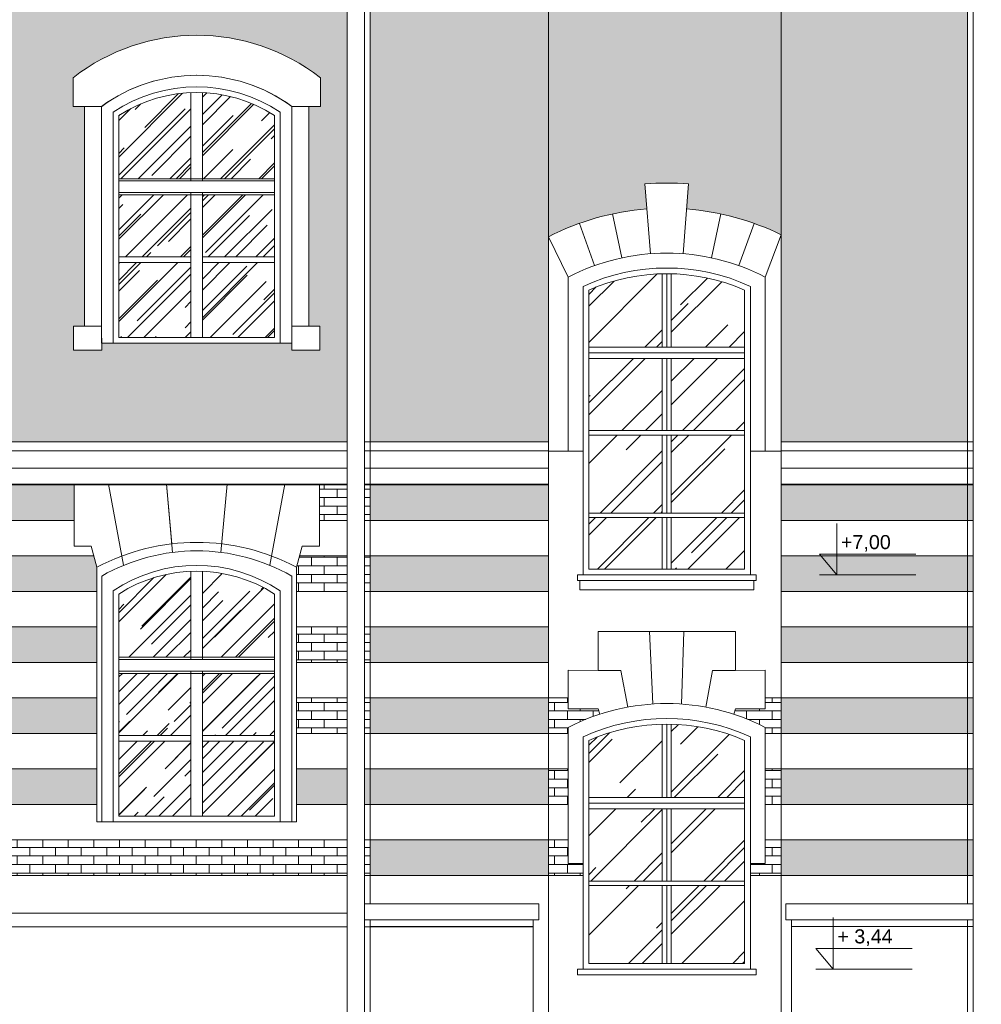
# Model space of a CAD drawing. Header units: millimetres. Extents: x -5254 to 173417, y -28809 to -6400.
# Tile 192 of 256: x 129755 to 130595, y -12297 to -11438. Entities that reach past the tile are written whole.
import ezdxf

# ---------------------------------------------------------------- set-up
doc = ezdxf.new("R2010")
doc.units = ezdxf.units.MM
for name, color, linetype, lineweight in [('mre_cegła', 7, 'Continuous', 5), ('mre_cienka', 7, 'Continuous', 15), ('mre_cienkie', 7, 'Continuous', 9), ('mre_drewno', 7, 'Continuous', 9), ('mre_koty', 7, 'Continuous', 13), ('mre_szyby', 7, 'Continuous', 13), ('mre_ściany', 7, 'Continuous', 20)]:
    doc.layers.add(name, color=color, linetype=linetype, lineweight=lineweight)
doc.styles.add('TABELKA', font='arial.ttf')
pattern_1 = [(0, (103332.984, -13352.699), (0, 7.451598), []), (90, (103332.984, -13352.699), (-11.176, 7.451598), [7.451598, -7.451598])]

# ---------------------------------------------------------------- blocks, each defined once
blk = doc.blocks.new('KOTA')
at = {"color": 0}
for p, q in [((0, 0), (0, 50)), ((-16.57, 20), (76.79, 20)), ((-16.57, 20), (0, 0))]:
    blk.add_line(p, q, dxfattribs=at)
at = {"color": 0, "style": 'TABELKA', "flags": 4}
blk.add_attdef('POZIOM', (1.41, 25), '', height=13.67, rotation=360, dxfattribs=at)

msp = doc.modelspace()

# ---------------------------------------------------------------- hatches: boundary and pattern name
at = {"layer": 'mre_cegła'}
h = msp.add_hatch(dxfattribs=at)
h.set_pattern_fill('AR-BRSTD', color=256, scale=0.11)
h.set_pattern_definition(pattern_1)
h.paths.add_polyline_path([(130041.35, -11298.63), (128879.35, -11298.63), (128879.35, -11806.13), (129286.16, -11806.13), (129271.25, -11788.13), (129286.16, -11788.13), (129286.16, -11806.13), (130041.35, -11806.13)])
h.paths.add_polyline_path([(129647.94, -11488.27), (129647.94, -11513.24), (129637.94, -11513.24), (129637.94, -11705.13), (129647.44, -11705.13), (129647.44, -11726.13), (129622.94, -11726.13), (129622.94, -11720.13), (129612.85, -11720.13), (129607.85, -11720.13), (129471.85, -11720.13), (129466.94, -11720.13), (129456.94, -11720.13), (129456.94, -11726.13), (129432.44, -11726.13), (129432.44, -11705.13), (129441.94, -11705.13), (129441.94, -11513.24), (129431.94, -11513.24), (129431.94, -11488.27, -0.343883)], flags=16)
h.paths.add_polyline_path([(129622.85, -11513.17), (129622.85, -11513.24, 0.326659), (129456.85, -11513.24), (129456.85, -11513.31, -0.32666)], flags=0)
h.paths.add_polyline_path([(129607.85, -11521.13), (129607.85, -11715.13), (129471.85, -11715.13), (129471.85, -11521.13, -0.294118)], flags=0)
h.paths.add_polyline_path([(129275.94, -11488.27), (129275.94, -11513.24), (129265.94, -11513.24), (129265.94, -11705.13), (129275.44, -11705.13), (129275.44, -11726.13), (129250.94, -11726.13), (129250.94, -11720.13), (129240.85, -11720.13), (129235.85, -11720.13), (129099.85, -11720.13), (129094.94, -11720.13), (129084.94, -11720.13), (129084.94, -11726.13), (129060.44, -11726.13), (129060.44, -11705.13), (129069.94, -11705.13), (129069.94, -11513.24), (129059.94, -11513.24), (129059.94, -11488.27, -0.343883)], flags=16)
h.paths.add_polyline_path([(129534.85, -11576.41), (129544.85, -11576.41), (129544.85, -11578.41), (129534.85, -11578.41)], flags=0)
h.paths.add_polyline_path([(129250.85, -11513.24, 0.326659), (129084.85, -11513.24), (129084.85, -11513.31, -0.32666), (129250.85, -11513.17)], flags=0)
h.paths.add_polyline_path([(129235.85, -11521.13), (129235.85, -11715.13), (129099.85, -11715.13), (129099.85, -11521.13, -0.294118)], flags=0)
h.paths.add_polyline_path([(129544.85, -11588.41), (129544.85, -11590.41), (129534.85, -11590.41), (129534.85, -11588.41)], flags=0)
h.paths.add_polyline_path([(129172.85, -11576.41), (129172.85, -11578.41), (129162.85, -11578.41), (129162.85, -11576.41)], flags=0)
h.paths.add_polyline_path([(129172.85, -11588.41), (129172.85, -11590.41), (129162.85, -11590.41), (129162.85, -11588.41)], flags=0)
h.paths.add_polyline_path([(129293.72, -11720.13), (129278.81, -11702.13), (129293.72, -11702.13)], flags=16)
h.paths.add_polyline_path([(129801.94, -11488.27, -0.343883), (130017.94, -11488.27), (130017.94, -11513.24), (130007.94, -11513.24), (130007.94, -11705.13), (130017.44, -11705.13), (130017.44, -11726.13), (129992.94, -11726.13), (129992.94, -11720.13), (129982.85, -11720.13), (129977.85, -11720.13), (129841.85, -11720.13), (129836.94, -11720.13), (129826.94, -11720.13), (129826.94, -11726.13), (129802.44, -11726.13), (129802.44, -11705.13), (129811.94, -11705.13), (129811.94, -11513.24), (129801.94, -11513.24)], flags=16)
h.paths.add_polyline_path([(129992.85, -11513.17), (129992.85, -11513.24, 0.326659), (129826.85, -11513.24), (129826.85, -11513.31, -0.32666)], flags=0)
h.paths.add_polyline_path([(129841.85, -11521.13, -0.294118), (129977.85, -11521.13), (129977.85, -11715.13), (129841.85, -11715.13)], flags=0)
h.paths.add_polyline_path([(129914.85, -11576.41), (129914.85, -11578.41), (129904.85, -11578.41), (129904.85, -11576.41)], flags=0)
h.paths.add_polyline_path([(129914.85, -11588.41), (129914.85, -11590.41), (129904.85, -11590.41), (129904.85, -11588.41)], flags=0)
h.paths.add_polyline_path([(131786.85, -11298.63), (130602.85, -11298.63), (130602.85, -11806.13), (131786.85, -11806.13)])
h.paths.add_polyline_path([(130864.44, -11488.27), (130864.44, -11513.24), (130854.44, -11513.24), (130854.44, -11705.13), (130863.94, -11705.13), (130863.94, -11726.13), (130839.44, -11726.13), (130839.44, -11720.13), (130829.35, -11720.13), (130824.35, -11720.13), (130688.35, -11720.13), (130683.44, -11720.13), (130673.44, -11720.13), (130673.44, -11726.13), (130648.94, -11726.13), (130648.94, -11705.13), (130658.44, -11705.13), (130658.44, -11513.24), (130648.44, -11513.24), (130648.44, -11488.27, -0.343883)], flags=16)
h.paths.add_polyline_path([(130839.35, -11513.17), (130839.35, -11513.24, 0.326659), (130673.35, -11513.24), (130673.35, -11513.31, -0.32666)], flags=0)
h.paths.add_polyline_path([(130824.35, -11521.13), (130824.35, -11715.13), (130688.35, -11715.13), (130688.35, -11521.13, -0.294118)], flags=0)
h.paths.add_polyline_path([(130751.35, -11576.41), (130761.35, -11576.41), (130761.35, -11578.41), (130751.35, -11578.41)], flags=0)
h.paths.add_polyline_path([(130761.35, -11588.41), (130761.35, -11590.41), (130751.35, -11590.41), (130751.35, -11588.41)], flags=0)
h.paths.add_polyline_path([(131018.44, -11488.27, -0.343883), (131234.44, -11488.27), (131234.44, -11513.24), (131224.44, -11513.24), (131224.44, -11705.13), (131233.94, -11705.13), (131233.94, -11726.13), (131209.44, -11726.13), (131209.44, -11720.13), (131199.35, -11720.13), (131194.35, -11720.13), (131058.35, -11720.13), (131053.44, -11720.13), (131043.44, -11720.13), (131043.44, -11726.13), (131018.94, -11726.13), (131018.94, -11705.13), (131028.44, -11705.13), (131028.44, -11513.24), (131018.44, -11513.24)], flags=16)
h.paths.add_polyline_path([(131209.35, -11513.17), (131209.35, -11513.24, 0.326659), (131043.35, -11513.24), (131043.35, -11513.31, -0.32666)], flags=0)
h.paths.add_polyline_path([(131058.35, -11521.13, -0.294118), (131194.35, -11521.13), (131194.35, -11715.13), (131058.35, -11715.13)], flags=0)
h.paths.add_polyline_path([(131131.35, -11576.41), (131131.35, -11578.41), (131121.35, -11578.41), (131121.35, -11576.41)], flags=0)
h.paths.add_polyline_path([(131131.35, -11588.41), (131131.35, -11590.41), (131121.35, -11590.41), (131121.35, -11588.41)], flags=0)
h.paths.add_polyline_path([(131390.44, -11488.27, -0.343883), (131606.44, -11488.27), (131606.44, -11513.24), (131596.44, -11513.24), (131596.44, -11705.13), (131605.94, -11705.13), (131605.94, -11726.13), (131581.44, -11726.13), (131581.44, -11720.13), (131571.35, -11720.13), (131566.35, -11720.13), (131430.35, -11720.13), (131425.44, -11720.13), (131415.44, -11720.13), (131415.44, -11726.13), (131390.94, -11726.13), (131390.94, -11705.13), (131400.44, -11705.13), (131400.44, -11513.24), (131390.44, -11513.24)], flags=16)
h.paths.add_polyline_path([(131581.35, -11513.17), (131581.35, -11513.24, 0.326659), (131415.35, -11513.24), (131415.35, -11513.31, -0.32666)], flags=0)
h.paths.add_polyline_path([(131430.35, -11521.13, -0.294118), (131566.35, -11521.13), (131566.35, -11715.13), (131430.35, -11715.13)], flags=0)
h.paths.add_polyline_path([(131503.35, -11576.41), (131503.35, -11578.41), (131493.35, -11578.41), (131493.35, -11576.41)], flags=0)
h.paths.add_polyline_path([(131503.35, -11588.41), (131503.35, -11590.41), (131493.35, -11590.41), (131493.35, -11588.41)], flags=0)
h.paths.add_polyline_path([(131616.52, -11699.63), (131631.43, -11699.63), (131631.43, -11717.63)], flags=16)
h.paths.add_polyline_path([(131608.96, -11785.63), (131623.87, -11785.63), (131623.87, -11803.63)], flags=16)
h.paths.add_polyline_path([(131786.85, -10817.96), (130602.85, -10817.96), (130602.85, -11286.63), (131786.85, -11286.63)])
h.paths.add_polyline_path([(130891.85, -11067.86), (130839.44, -11067.86), (130839.44, -11262.7), (130776.44, -11262.7), (130776.44, -11072.86), (130766.44, -11072.86), (130766.44, -11262.7, -0.256629), (130746.44, -11262.7), (130746.44, -11072.86), (130736.44, -11072.86), (130736.44, -11262.7), (130673.44, -11262.7), (130673.44, -11067.86), (130621.02, -11067.86, -0.552546), (130756.44, -11016.3, -0.552546)], flags=16)
h.paths.add_polyline_path([(131126.44, -11016.3, -0.552546), (131261.85, -11067.86), (131209.44, -11067.86), (131209.44, -11262.7), (131146.44, -11262.7), (131146.44, -11072.86), (131136.44, -11072.86), (131136.44, -11262.7, -0.256629), (131116.44, -11262.7), (131116.44, -11072.86), (131106.44, -11072.86), (131106.44, -11262.7), (131043.44, -11262.7), (131043.44, -11067.86), (130991.02, -11067.86, -0.552546)], flags=16)
h.paths.add_polyline_path([(131498.44, -11016.3, -0.552546), (131633.85, -11067.86), (131581.44, -11067.86), (131581.44, -11262.7), (131518.44, -11262.7), (131518.44, -11072.86), (131508.44, -11072.86), (131508.44, -11262.7, -0.256629), (131488.44, -11262.7), (131488.44, -11072.86), (131478.44, -11072.86), (131478.44, -11262.7), (131415.44, -11262.7), (131415.44, -11067.86), (131363.02, -11067.86, -0.552546)], flags=16)
h.paths.add_polyline_path([(131598.89, -11244.7), (131613.8, -11244.7), (131613.8, -11262.7)], flags=16)
h.paths.add_polyline_path([(130041.35, -10817.96), (128879.35, -10817.96), (128879.35, -11286.63), (130041.35, -11286.63), (130041.35, -11067.86), (129992.94, -11067.86), (129992.94, -11262.7), (129929.94, -11262.7), (129929.94, -11072.86), (129919.94, -11072.86), (129919.94, -11262.7, -0.256629), (129899.94, -11262.7), (129899.94, -11072.86), (129889.94, -11072.86), (129889.94, -11262.7), (129826.94, -11262.7), (129826.94, -11067.86), (129774.52, -11067.86, -0.552546), (129909.94, -11016.3, -0.498751), (130041.35, -11054.02)])
h.paths.add_polyline_path([(129675.35, -11067.86), (129622.94, -11067.86), (129622.94, -11262.7), (129559.94, -11262.7), (129559.94, -11072.86), (129549.94, -11072.86), (129549.94, -11262.7, -0.256629), (129529.94, -11262.7), (129529.94, -11072.86), (129519.94, -11072.86), (129519.94, -11262.7), (129456.94, -11262.7), (129456.94, -11067.86), (129404.52, -11067.86, -0.552546), (129539.94, -11016.3, -0.552546)], flags=16)
h.paths.add_polyline_path([(129303.35, -11067.86), (129250.94, -11067.86), (129250.94, -11262.7), (129187.94, -11262.7), (129187.94, -11072.86), (129177.94, -11072.86), (129177.94, -11262.7, -0.256629), (129157.94, -11262.7), (129157.94, -11072.86), (129147.94, -11072.86), (129147.94, -11262.7), (129084.94, -11262.7), (129084.94, -11067.86), (129032.52, -11067.86, -0.552546), (129167.94, -11016.3, -0.552546)], flags=16)
h.paths.add_polyline_path([(129283.3, -11244.7), (129283.3, -11262.7), (129268.39, -11244.7)], flags=16)
h.paths.add_polyline_path([(131293.65, -11270.26), (131358.87, -11270.26), (131358.87, -11248.08), (131293.65, -11248.08)], flags=24)
h.paths.add_polyline_path([(131613.84, -11246.33), (131679.06, -11246.33), (131679.06, -11224.15), (131613.84, -11224.15)], flags=24)
h.paths.add_polyline_path([(128963.15, -11270.26), (129028.37, -11270.26), (129028.37, -11248.08), (128963.15, -11248.08)], flags=24)
h.paths.add_polyline_path([(129283.34, -11246.33), (129348.56, -11246.33), (129348.56, -11224.15), (129283.34, -11224.15)], flags=24)
h = msp.add_hatch(dxfattribs=at)
h.set_pattern_fill('AR-BRSTD', color=256, scale=0.11)
h.set_pattern_definition(pattern_1)
h.paths.add_polyline_path([(130272.06, -11025.96), (130246.06, -11025.96), (130246.06, -11095.96), (130272.06, -11095.96)], flags=17)
h.paths.add_polyline_path([(130312.06, -11025.96), (130286.06, -11025.96), (130286.06, -11095.96), (130312.06, -11095.96)], flags=17)
h.paths.add_polyline_path([(130352.06, -11025.96), (130326.06, -11025.96), (130326.06, -11095.96), (130352.06, -11095.96)], flags=17)
h.paths.add_polyline_path([(130392.06, -11025.96), (130366.06, -11025.96), (130366.06, -11095.96), (130392.06, -11095.96)], flags=17)
h.paths.add_polyline_path([(130582.85, -10817.96), (130061.35, -10817.96), (130061.35, -11806.13), (130217.06, -11806.13), (130217.06, -11733.96), (130217.06, -11004.4), (130183.76, -11004.4), (130183.76, -10973.96, -1), (130453.19, -10973.96), (130453.19, -11003.96), (130420.35, -11003.96), (130420.35, -11733.96), (130420.35, -11806.13), (130582.85, -11806.13)])
h.paths.add_polyline_path([(130420.35, -11119.96), (130393.35, -11119.96), (130393.35, -11418.96), (130398.35, -11418.96), (130398.35, -11423.96), (130239.06, -11423.96), (130239.06, -11418.96), (130244.06, -11418.96), (130244.06, -11119.96), (130217.06, -11119.96), (130217.06, -11627.08, -0.099439), (130303.02, -11602.86), (130301.34, -11580.95, -0.038256), (130339.35, -11580.95), (130337.67, -11602.86, -0.095348), (130420.35, -11625.44)], flags=17)
h.paths.add_polyline_path([(130582.85, -11843.9), (130420.35, -11843.9), (130420.35, -11874.9), (130582.85, -11874.9)])
h.paths.add_polyline_path([(130582.85, -11905.9), (130420.35, -11905.9), (130420.35, -11936.9), (130582.85, -11936.9)])
h.paths.add_polyline_path([(130582.85, -11967.9), (130420.35, -11967.9), (130420.35, -11998.9), (130582.85, -11998.9)])
h.paths.add_polyline_path([(130582.85, -12029.9), (130420.35, -12029.9), (130420.35, -12060.9), (130582.85, -12060.9)])
h.paths.add_polyline_path([(130582.85, -12091.9), (130420.35, -12091.9), (130420.35, -12122.9), (130582.85, -12122.9)])
h.paths.add_polyline_path([(130582.85, -12153.9), (130420.35, -12153.9), (130420.35, -12184.9), (130582.85, -12184.9)])
h.paths.add_polyline_path([(130217.06, -12153.9), (130061.35, -12153.9), (130061.35, -12184.9), (130217.06, -12184.9)])
h.paths.add_polyline_path([(130217.06, -12091.9), (130061.35, -12091.9), (130061.35, -12122.9), (130217.06, -12122.9)])
h.paths.add_polyline_path([(130217.06, -12029.9), (130061.35, -12029.9), (130061.35, -12060.9), (130217.06, -12060.9)])
h.paths.add_polyline_path([(130217.06, -11967.9), (130061.35, -11967.9), (130061.35, -11998.9), (130217.06, -11998.9)])
h.paths.add_polyline_path([(130217.06, -11905.9), (130061.35, -11905.9), (130061.35, -11936.9), (130217.06, -11936.9)])
h.paths.add_polyline_path([(130217.06, -11843.9), (130061.35, -11843.9), (130061.35, -11874.9), (130217.06, -11874.9)])
h = msp.add_hatch(dxfattribs=at)
h.set_pattern_fill('AR-BRSTD', color=256, scale=0.11)
h.set_pattern_definition(pattern_1)
h.paths.add_polyline_path([(129060.88, -11843.9), (128879.35, -11843.9), (128879.35, -11874.9), (129060.88, -11874.9)])
h.paths.add_polyline_path([(129080.8, -11915.81), (129078.15, -11905.9), (128879.35, -11905.9), (128879.35, -11936.9), (129080.8, -11936.9)])
h.paths.add_polyline_path([(129080.8, -11967.9), (128879.35, -11967.9), (128879.35, -11998.9), (129080.8, -11998.9)])
h.paths.add_polyline_path([(129080.8, -12029.9), (128879.35, -12029.9), (128879.35, -12060.9), (129080.8, -12060.9)])
h.paths.add_polyline_path([(129080.8, -12091.9), (128879.35, -12091.9), (128879.35, -12122.9), (129080.8, -12122.9)])
h.paths.add_polyline_path([(129822.8, -12091.9), (129627.07, -12091.9), (129627.07, -12122.9), (129822.8, -12122.9)])
h.paths.add_polyline_path([(129822.8, -12029.9), (129627.07, -12029.9), (129627.07, -12060.9), (129822.8, -12060.9)])
h.paths.add_polyline_path([(129822.8, -11967.9), (129627.07, -11967.9), (129627.07, -11998.9), (129822.8, -11998.9)])
h.paths.add_polyline_path([(129822.8, -11915.81), (129820.15, -11905.9), (129629.73, -11905.9), (129627.07, -11915.81), (129627.07, -11936.9), (129822.8, -11936.9)])
h.paths.add_polyline_path([(129802.88, -11843.9), (129647, -11843.9), (129647, -11874.9), (129802.88, -11874.9)])
h.paths.add_polyline_path([(131786.85, -11843.9), (131605.5, -11843.9), (131605.5, -11874.9), (131786.85, -11874.9)])
h.paths.add_polyline_path([(131786.85, -11905.9), (131588.23, -11905.9), (131585.57, -11915.81), (131585.57, -11936.9), (131786.85, -11936.9)])
h.paths.add_polyline_path([(131786.85, -11967.9), (131585.57, -11967.9), (131585.57, -11998.9), (131786.85, -11998.9)])
h.paths.add_polyline_path([(131786.85, -12029.9), (131585.57, -12029.9), (131585.57, -12060.9), (131786.85, -12060.9)])
h.paths.add_polyline_path([(131786.85, -12091.9), (131585.57, -12091.9), (131585.57, -12122.9), (131786.85, -12122.9)])
h.paths.add_polyline_path([(131786.85, -12153.9), (130602.85, -12153.9), (130602.85, -12184.9), (131786.85, -12184.9)])
h.paths.add_polyline_path([(131411.3, -12091.9), (131213.57, -12091.9), (131213.57, -12122.9), (131411.3, -12122.9)])
h.paths.add_polyline_path([(131411.3, -12029.9), (131213.57, -12029.9), (131213.57, -12060.9), (131411.3, -12060.9)])
h.paths.add_polyline_path([(131411.3, -11967.9), (131213.57, -11967.9), (131213.57, -11998.9), (131411.3, -11998.9)])
h.paths.add_polyline_path([(131411.3, -11915.81), (131408.65, -11905.9), (131216.23, -11905.9), (131213.57, -11915.81), (131213.57, -11936.9), (131411.3, -11936.9)])
h.paths.add_polyline_path([(131391.38, -11843.9), (131233.5, -11843.9), (131233.5, -11874.9), (131391.38, -11874.9)])
h.paths.add_polyline_path([(131019.38, -11843.9), (130863.5, -11843.9), (130863.5, -11874.9), (131019.38, -11874.9)])
h.paths.add_polyline_path([(131039.3, -11915.81), (131036.65, -11905.9), (130846.23, -11905.9), (130843.57, -11915.81), (130843.57, -11936.9), (131039.3, -11936.9)])
h.paths.add_polyline_path([(131039.3, -11967.9), (130843.57, -11967.9), (130843.57, -11998.9), (131039.3, -11998.9)])
h.paths.add_polyline_path([(131039.3, -12029.9), (130843.57, -12029.9), (130843.57, -12060.9), (131039.3, -12060.9)])
h.paths.add_polyline_path([(131039.3, -12091.9), (130843.57, -12091.9), (130843.57, -12122.9), (131039.3, -12122.9)])
h.paths.add_polyline_path([(130669.3, -12091.9), (130602.85, -12091.9), (130602.85, -12122.9), (130669.3, -12122.9)])
h.paths.add_polyline_path([(130669.3, -12029.9), (130602.85, -12029.9), (130602.85, -12060.9), (130669.3, -12060.9)])
h.paths.add_polyline_path([(130669.3, -11967.9), (130602.85, -11967.9), (130602.85, -11998.9), (130669.3, -11998.9)])
h.paths.add_polyline_path([(130669.3, -11915.81), (130666.65, -11905.9), (130602.85, -11905.9), (130602.85, -11936.9), (130669.3, -11936.9)])
h.paths.add_polyline_path([(130649.38, -11843.9), (130602.85, -11843.9), (130602.85, -11874.9), (130649.38, -11874.9)])
h.paths.add_polyline_path([(130587.85, -11843.9), (130582.85, -11843.9), (130582.85, -11874.9), (130587.85, -11874.9)])
h.paths.add_polyline_path([(130587.85, -11905.9), (130582.85, -11905.9), (130582.85, -11936.9), (130587.85, -11936.9)])
h.paths.add_polyline_path([(130587.85, -11967.9), (130582.85, -11967.9), (130582.85, -11998.9), (130587.85, -11998.9)])
h.paths.add_polyline_path([(130587.85, -12029.9), (130582.85, -12029.9), (130582.85, -12060.9), (130587.85, -12060.9)])
h.paths.add_polyline_path([(130587.85, -12091.9), (130582.85, -12091.9), (130582.85, -12122.9), (130587.85, -12122.9)])
h.paths.add_polyline_path([(130587.85, -12153.9), (130582.85, -12153.9), (130582.85, -12184.9), (130587.85, -12184.9)])
h.paths.add_polyline_path([(130041.35, -12091.9), (129997.07, -12091.9), (129997.07, -12122.9), (130041.35, -12122.9)])
h.paths.add_polyline_path([(130061.35, -12091.9), (130056.35, -12091.9), (130056.35, -12122.9), (130061.35, -12122.9)])
h = msp.add_hatch(dxfattribs=at)
h.set_pattern_fill('AR-BRSTD', color=256, scale=0.11)
h.set_pattern_definition(pattern_1)
h.paths.add_polyline_path([(129432.88, -11843.9), (129275, -11843.9), (129275, -11874.9), (129432.88, -11874.9)])
h.paths.add_polyline_path([(129452.8, -11915.81), (129450.15, -11905.9), (129257.73, -11905.9), (129255.07, -11915.81), (129255.07, -11936.9), (129452.8, -11936.9)])
h.paths.add_polyline_path([(129452.8, -11967.9), (129255.07, -11967.9), (129255.07, -11998.9), (129452.8, -11998.9)])
h.paths.add_polyline_path([(129452.8, -12029.9), (129255.07, -12029.9), (129255.07, -12060.9), (129452.8, -12060.9)])
h.paths.add_polyline_path([(129452.8, -12091.9), (129255.07, -12091.9), (129255.07, -12122.9), (129343.65, -12122.9), (129341.36, -12120.13), (129356.27, -12120.13), (129356.27, -12122.9), (129452.8, -12122.9)])
h.paths.add_polyline_path([(130041.35, -12153.9), (128879.35, -12153.9), (128879.35, -12184.9), (130041.35, -12184.9)])
h.paths.add_polyline_path([(129354.82, -12201.76), (129410.48, -12201.76), (129410.48, -12179.58), (129354.82, -12179.58)], flags=9)
h = msp.add_hatch(dxfattribs=at)
h.set_pattern_fill('AR-BRSTD', color=256, scale=0.11)
h.set_pattern_definition(pattern_1)
h.paths.add_polyline_path([(130041.35, -12029.9), (129997.07, -12029.9), (129997.07, -12060.9), (130041.35, -12060.9)])
h.paths.add_polyline_path([(130041.35, -11967.9), (129997.07, -11967.9), (129997.07, -11998.9), (130041.35, -11998.9)])
h.paths.add_polyline_path([(130041.35, -11905.9), (129999.73, -11905.9), (129997.07, -11915.81), (129997.07, -11936.9), (130041.35, -11936.9)])
h.paths.add_polyline_path([(130041.35, -11843.9), (130017, -11843.9), (130017, -11874.9), (130041.35, -11874.9)])
h.paths.add_polyline_path([(130061.35, -11843.9), (130056.35, -11843.9), (130056.35, -11874.9), (130061.35, -11874.9)])
h.paths.add_polyline_path([(130061.35, -11905.9), (130056.35, -11905.9), (130056.35, -11936.9), (130061.35, -11936.9)])
h.paths.add_polyline_path([(130061.35, -11967.9), (130056.35, -11967.9), (130056.35, -11998.9), (130061.35, -11998.9)])
h.paths.add_polyline_path([(130061.35, -12029.9), (130056.35, -12029.9), (130056.35, -12060.9), (130061.35, -12060.9)])
h.paths.add_polyline_path([(130061.35, -12153.9), (130056.35, -12153.9), (130056.35, -12184.9), (130061.35, -12184.9)])
h = msp.add_hatch(dxfattribs=at)
h.set_pattern_fill('AR-BRSTD', color=256, scale=0.11)
h.set_pattern_definition(pattern_1)
h.paths.add_polyline_path([(130420.35, -12091.9), (130406.35, -12091.9), (130406.35, -12122.9), (130420.35, -12122.9)])
h.paths.add_polyline_path([(130234.35, -12091.9), (130217.06, -12091.9), (130217.06, -12122.9), (130234.35, -12122.9)])
h.paths.add_polyline_path([(130234.35, -12153.9), (130217.06, -12153.9), (130217.06, -12184.9), (130247.35, -12184.9), (130247.35, -12174.59), (130234.35, -12174.59)])
h.paths.add_polyline_path([(130420.35, -12153.9), (130406.35, -12153.9), (130406.35, -12174.59), (130393.35, -12174.59), (130393.35, -12184.9), (130420.35, -12184.9)])
h.paths.add_polyline_path([(130420.35, -12029.9), (130406.35, -12029.9), (130406.35, -12039.39), (130380.35, -12039.39), (130378.79, -12044.13, -0.039889), (130406.35, -12055.68), (130406.35, -12060.9), (130420.35, -12060.9)])
h.paths.add_polyline_path([(130261.9, -12044.13), (130260.35, -12039.39), (130234.35, -12039.39), (130234.35, -12029.9), (130217.06, -12029.9), (130217.06, -12060.9), (130234.35, -12060.9), (130234.35, -12055.68, -0.039889)])
at = {"layer": 'mre_szyby'}
h = msp.add_hatch(dxfattribs=at)
h.set_pattern_fill('AR-RROOF', color=256, angle=45)
h.set_pattern_definition([(45, (103332.984, -13352.699), (21.552615, 57.47364), [381, -50.8, 127, -25.4]), (45, (103347.89, -13319.83), (-41.847994, 5.92697), [76.2, -8.382, 152.4, -19.05]), (45, (103326.698, -13328.452), (81.36112, 105.428207), [203.2, -35.56, 101.6, -25.4])])
h.paths.add_polyline_path([(129147.94, -11059.06, 0.47619), (129084.94, -11059.06), (129084.94, -11086.58), (129147.94, -11086.58)])
h.paths.add_polyline_path([(129147.94, -11091.58), (129084.94, -11091.58), (129084.94, -11173.87), (129147.94, -11173.87)])
h.paths.add_polyline_path([(129147.94, -11178.87), (129084.94, -11178.87), (129084.94, -11262.7), (129147.94, -11262.7)])
h.paths.add_polyline_path([(129250.94, -11178.87), (129187.94, -11178.87), (129187.94, -11262.7), (129250.94, -11262.7)])
h.paths.add_polyline_path([(129250.94, -11091.58), (129187.94, -11091.58), (129187.94, -11173.87), (129250.94, -11173.87)])
h.paths.add_polyline_path([(129250.94, -11059.06, 0.47619), (129187.94, -11059.06), (129187.94, -11086.58), (129250.94, -11086.58)])
h.paths.add_polyline_path([(129519.94, -11059.06, 0.47619), (129456.94, -11059.06), (129456.94, -11086.58), (129519.94, -11086.58)])
h.paths.add_polyline_path([(129519.94, -11091.58), (129456.94, -11091.58), (129456.94, -11173.87), (129519.94, -11173.87)])
h.paths.add_polyline_path([(129519.94, -11178.87), (129456.94, -11178.87), (129456.94, -11262.7), (129519.94, -11262.7)])
h.paths.add_polyline_path([(129622.94, -11178.87), (129559.94, -11178.87), (129559.94, -11262.7), (129622.94, -11262.7)])
h.paths.add_polyline_path([(129622.94, -11091.58), (129559.94, -11091.58), (129559.94, -11173.87), (129622.94, -11173.87)])
h.paths.add_polyline_path([(129559.94, -11059.06), (129559.94, -11086.58), (129622.94, -11086.58), (129622.94, -11059.06, 0.47619)])
h.paths.add_polyline_path([(129992.94, -11059.06, 0.47619), (129929.94, -11059.06), (129929.94, -11086.58), (129992.94, -11086.58)])
h.paths.add_polyline_path([(129889.94, -11059.06, 0.47619), (129826.94, -11059.06), (129826.94, -11086.58), (129889.94, -11086.58)])
h.paths.add_polyline_path([(129889.94, -11091.58), (129826.94, -11091.58), (129826.94, -11173.87), (129889.94, -11173.87)])
h.paths.add_polyline_path([(129992.94, -11091.58), (129929.94, -11091.58), (129929.94, -11173.87), (129992.94, -11173.87)])
h.paths.add_polyline_path([(129889.94, -11178.87), (129826.94, -11178.87), (129826.94, -11262.7), (129889.94, -11262.7)])
h.paths.add_polyline_path([(129992.94, -11178.87), (129929.94, -11178.87), (129929.94, -11262.7), (129992.94, -11262.7)])
h.paths.add_polyline_path([(129235.85, -11521.13, 0.133862), (129172.85, -11501.23), (129172.85, -11576.41), (129235.85, -11576.41)])
h.paths.add_polyline_path([(129162.85, -11501.23, 0.133862), (129099.85, -11521.13), (129099.85, -11576.41), (129162.85, -11576.41)])
h.paths.add_polyline_path([(129162.85, -11590.41), (129099.85, -11590.41), (129099.85, -11644.69), (129162.85, -11644.69)])
h.paths.add_polyline_path([(129162.85, -11663.71), (129162.85, -11649.69), (129099.85, -11649.69), (129099.85, -11715.13), (129162.85, -11715.13)])
h.paths.add_polyline_path([(129235.85, -11649.69), (129172.85, -11649.69), (129172.85, -11663.71), (129172.85, -11715.13), (129235.85, -11715.13)])
h.paths.add_polyline_path([(129235.85, -11590.41), (129172.85, -11590.41), (129172.85, -11644.69), (129235.85, -11644.69)])
h.paths.add_polyline_path([(129607.85, -11521.13, 0.133862), (129544.85, -11501.23), (129544.85, -11576.41), (129607.85, -11576.41)])
h.paths.add_polyline_path([(129534.85, -11501.23, 0.133862), (129471.85, -11521.13), (129471.85, -11576.41), (129534.85, -11576.41)])
h.paths.add_polyline_path([(129534.85, -11590.41), (129471.85, -11590.41), (129471.85, -11644.69), (129534.85, -11644.69)])
h.paths.add_polyline_path([(129607.85, -11590.41), (129544.85, -11590.41), (129544.85, -11644.69), (129607.85, -11644.69)])
h.paths.add_polyline_path([(129534.85, -11663.71), (129534.85, -11649.69), (129471.85, -11649.69), (129471.85, -11715.13), (129534.85, -11715.13)])
h.paths.add_polyline_path([(129607.85, -11649.69), (129544.85, -11649.69), (129544.85, -11663.71), (129544.85, -11715.13), (129607.85, -11715.13)])
h.paths.add_polyline_path([(129904.85, -11501.23, 0.133862), (129841.85, -11521.13), (129841.85, -11576.41), (129904.85, -11576.41)])
h.paths.add_polyline_path([(129977.85, -11521.13, 0.133862), (129914.85, -11501.23), (129914.85, -11576.41), (129977.85, -11576.41)])
h.paths.add_polyline_path([(129904.85, -11590.41), (129841.85, -11590.41), (129841.85, -11644.69), (129904.85, -11644.69)])
h.paths.add_polyline_path([(129977.85, -11590.41), (129914.85, -11590.41), (129914.85, -11644.69), (129977.85, -11644.69)])
h.paths.add_polyline_path([(129904.85, -11663.71), (129904.85, -11649.69), (129841.85, -11649.69), (129841.85, -11715.13), (129904.85, -11715.13)])
h.paths.add_polyline_path([(129977.85, -11649.69), (129914.85, -11649.69), (129914.85, -11663.71), (129914.85, -11715.13), (129977.85, -11715.13)])
h.paths.add_polyline_path([(129162.85, -11919.23, 0.133862), (129099.85, -11939.13), (129099.85, -11994.41), (129162.85, -11994.41)])
h.paths.add_polyline_path([(129235.85, -11939.13, 0.133862), (129172.85, -11919.23), (129172.85, -11994.41), (129235.85, -11994.41)])
h.paths.add_polyline_path([(129162.85, -12008.41), (129099.85, -12008.41), (129099.85, -12062.69), (129162.85, -12062.69)])
h.paths.add_polyline_path([(129235.85, -12008.41), (129172.85, -12008.41), (129172.85, -12062.69), (129235.85, -12062.69)])
h.paths.add_polyline_path([(129162.85, -12081.71), (129162.85, -12067.69), (129099.85, -12067.69), (129099.85, -12133.13), (129162.85, -12133.13)])
h.paths.add_polyline_path([(129235.85, -12067.69), (129172.85, -12067.69), (129172.85, -12081.71), (129172.85, -12133.13), (129235.85, -12133.13)])
h.paths.add_polyline_path([(129534.85, -11919.23, 0.133862), (129471.85, -11939.13), (129471.85, -11994.41), (129534.85, -11994.41)])
h.paths.add_polyline_path([(129607.85, -11939.13, 0.133862), (129544.85, -11919.23), (129544.85, -11994.41), (129607.85, -11994.41)])
h.paths.add_polyline_path([(129534.85, -12008.41), (129471.85, -12008.41), (129471.85, -12062.69), (129534.85, -12062.69)])
h.paths.add_polyline_path([(129607.85, -12008.41), (129544.85, -12008.41), (129544.85, -12062.69), (129607.85, -12062.69)])
h.paths.add_polyline_path([(129534.85, -12081.71), (129534.85, -12067.69), (129471.85, -12067.69), (129471.85, -12133.13), (129534.85, -12133.13)])
h.paths.add_polyline_path([(129607.85, -12067.69), (129544.85, -12067.69), (129544.85, -12081.71), (129544.85, -12133.13), (129607.85, -12133.13)])
h.paths.add_polyline_path([(129904.85, -11919.23, 0.133862), (129841.85, -11939.13), (129841.85, -11994.41), (129904.85, -11994.41)])
h.paths.add_polyline_path([(129977.85, -11939.13, 0.133862), (129914.85, -11919.23), (129914.85, -11994.41), (129977.85, -11994.41)])
h.paths.add_polyline_path([(129904.85, -12008.41), (129841.85, -12008.41), (129841.85, -12062.69), (129904.85, -12062.69)])
h.paths.add_polyline_path([(129977.85, -12008.41), (129914.85, -12008.41), (129914.85, -12062.69), (129977.85, -12062.69)])
h.paths.add_polyline_path([(129904.85, -12081.71), (129904.85, -12067.69), (129841.85, -12067.69), (129841.85, -12133.13), (129904.85, -12133.13)])
h.paths.add_polyline_path([(129977.85, -12067.69), (129914.85, -12067.69), (129914.85, -12081.71), (129914.85, -12133.13), (129977.85, -12133.13)])
h.paths.add_polyline_path([(129162.85, -12338.26, 0.153939), (129109.85, -12358.13), (129109.85, -12413.41), (129162.85, -12413.41)])
h.paths.add_polyline_path([(129225.85, -12358.13, 0.153939), (129172.85, -12338.26), (129172.85, -12413.41), (129225.85, -12413.41)])
h.paths.add_polyline_path([(129162.85, -12427.41), (129109.85, -12427.41), (129109.85, -12481.69), (129162.85, -12481.69)])
h.paths.add_polyline_path([(129225.85, -12427.41), (129172.85, -12427.41), (129172.85, -12481.69), (129225.85, -12481.69)])
h.paths.add_polyline_path([(129162.85, -12500.71), (129162.85, -12486.69), (129109.85, -12486.69), (129109.85, -12552.13), (129162.85, -12552.13)])
h.paths.add_polyline_path([(129225.85, -12486.69), (129172.85, -12486.69), (129172.85, -12500.71), (129172.85, -12552.13), (129225.85, -12552.13)])
h.paths.add_polyline_path([(129534.85, -12338.26, 0.153939), (129481.85, -12358.13), (129481.85, -12413.41), (129534.85, -12413.41)])
h.paths.add_polyline_path([(129597.85, -12358.13, 0.153939), (129544.85, -12338.26), (129544.85, -12413.41), (129597.85, -12413.41)])
h.paths.add_polyline_path([(129534.85, -12427.41), (129481.85, -12427.41), (129481.85, -12481.69), (129534.85, -12481.69)])
h.paths.add_polyline_path([(129597.85, -12427.41), (129544.85, -12427.41), (129544.85, -12481.69), (129597.85, -12481.69)])
h.paths.add_polyline_path([(129534.85, -12500.71), (129534.85, -12486.69), (129481.85, -12486.69), (129481.85, -12552.13), (129534.85, -12552.13)])
h.paths.add_polyline_path([(129597.85, -12486.69), (129544.85, -12486.69), (129544.85, -12500.71), (129544.85, -12552.13), (129597.85, -12552.13)])
h.paths.add_polyline_path([(129904.85, -12338.26, 0.153939), (129851.85, -12358.13), (129851.85, -12413.41), (129904.85, -12413.41)])
h.paths.add_polyline_path([(129967.85, -12358.13, 0.153939), (129914.85, -12338.26), (129914.85, -12413.41), (129967.85, -12413.41)])
h.paths.add_polyline_path([(129904.85, -12427.41), (129851.85, -12427.41), (129851.85, -12481.69), (129904.85, -12481.69)])
h.paths.add_polyline_path([(129967.85, -12427.41), (129914.85, -12427.41), (129914.85, -12481.69), (129967.85, -12481.69)])
h.paths.add_polyline_path([(129904.85, -12500.71), (129904.85, -12486.69), (129851.85, -12486.69), (129851.85, -12552.13), (129904.85, -12552.13)])
h.paths.add_polyline_path([(129967.85, -12486.69), (129914.85, -12486.69), (129914.85, -12500.71), (129914.85, -12552.13), (129967.85, -12552.13)])
h.paths.add_polyline_path([(130814.35, -12486.69), (130761.35, -12486.69), (130761.35, -12500.71), (130761.35, -12552.13), (130814.35, -12552.13)])
h.paths.add_polyline_path([(130751.35, -12500.71), (130751.35, -12486.69), (130698.35, -12486.69), (130698.35, -12552.13), (130751.35, -12552.13)])
h.paths.add_polyline_path([(130751.35, -12427.41), (130698.35, -12427.41), (130698.35, -12481.69), (130751.35, -12481.69)])
h.paths.add_polyline_path([(130814.35, -12427.41), (130761.35, -12427.41), (130761.35, -12481.69), (130814.35, -12481.69)])
h.paths.add_polyline_path([(130814.35, -12358.13, 0.153939), (130761.35, -12338.26), (130761.35, -12413.41), (130814.35, -12413.41)])
h.paths.add_polyline_path([(130751.35, -12338.26, 0.153939), (130698.35, -12358.13), (130698.35, -12413.41), (130751.35, -12413.41)])
h = msp.add_hatch(dxfattribs=at)
h.set_pattern_fill('AR-RROOF', color=256, scale=2.2, angle=45)
h.set_pattern_definition([(45, (89752.366, -21841.646), (47.41575, 126.442006), [838.2, -111.76, 279.4, -55.88]), (45, (89785.16, -21769.34), (-92.06559, 13.03933), [167.64, -18.4404, 335.28, -41.91]), (45, (89738.536, -21788.304), (178.994465, 231.942055), [447.04, -78.232, 223.52, -55.88])])
h.paths.add_polyline_path([(130252.35, -11872.42), (130252.35, -11917.42), (130316.35, -11917.42), (130316.35, -11872.42)])
h.paths.add_polyline_path([(130324.35, -11872.42), (130324.35, -11917.42), (130388.35, -11917.42), (130388.35, -11872.42)])
h.paths.add_polyline_path([(130324.35, -11800.42), (130324.35, -11868.42), (130388.35, -11868.42), (130388.35, -11800.42)])
h.paths.add_polyline_path([(130252.35, -11868.42), (130316.35, -11868.42), (130316.35, -11800.42), (130252.35, -11800.42)])
h.paths.add_polyline_path([(130316.35, -11796.42), (130316.35, -11733.42), (130252.35, -11733.42), (130252.35, -11796.42)])
h.paths.add_polyline_path([(130388.35, -11796.42), (130388.35, -11733.42), (130324.35, -11733.42), (130324.35, -11796.42)])
h.paths.add_polyline_path([(130388.35, -11723.42), (130388.35, -11673.65, 0.09759), (130324.35, -11659.47), (130324.35, -11723.42)])
h.paths.add_polyline_path([(130252.35, -11673.65), (130252.35, -11723.42), (130316.35, -11723.42), (130316.35, -11659.47, 0.09759)])
h = msp.add_hatch(dxfattribs=at)
h.set_pattern_fill('AR-RROOF', color=256, scale=2.2, angle=45)
h.set_pattern_definition([(45, (89752.366, -21830.02), (47.41575, 126.442006), [838.2, -111.76, 279.4, -55.88]), (45, (89785.16, -21757.71), (-92.06559, 13.03933), [167.64, -18.4404, 335.28, -41.91]), (45, (89738.536, -21776.68), (178.994465, 231.942055), [447.04, -78.232, 223.52, -55.88])])
h.paths.add_polyline_path([(130316.35, -12193.79), (130252.35, -12193.79), (130252.35, -12261.79), (130316.35, -12261.79)])
h.paths.add_polyline_path([(130316.35, -12126.79), (130252.35, -12126.79), (130252.35, -12189.79), (130316.35, -12189.79)])
h.paths.add_polyline_path([(130388.35, -12126.79), (130324.35, -12126.79), (130324.35, -12189.79), (130388.35, -12189.79)])
h.paths.add_polyline_path([(130388.35, -12261.79), (130388.35, -12193.79), (130324.35, -12193.79), (130324.35, -12261.79)])
h.paths.add_polyline_path([(130388.35, -12116.79), (130388.35, -12067.03, 0.09759), (130324.35, -12052.84), (130324.35, -12116.79)])
h.paths.add_polyline_path([(130316.35, -12116.79), (130316.35, -12052.84, 0.09759), (130252.35, -12067.03), (130252.35, -12116.79)])

# ---------------------------------------------------------------- linework, layer by layer
at = {"layer": 'mre_cegła'}
for p, q in [((130041.35, -11843.9), (129647, -11843.9)), ((130217.06, -11843.9), (130056.35, -11843.9)), ((130587.85, -11843.9), (130420.35, -11843.9)), ((129802.88, -11874.9), (129647, -11874.9)), ((130041.35, -11874.9), (130017, -11874.9)), ((130217.06, -11874.9), (130056.35, -11874.9)), ((130587.85, -11874.9), (130420.35, -11874.9)), ((129820.15, -11905.9), (129629.73, -11905.9)), ((130041.35, -11905.9), (129999.73, -11905.9)), ((130217.06, -11905.9), (130056.35, -11905.9)), ((130587.85, -11905.9), (130420.35, -11905.9)), ((129822.8, -11936.9), (129627.07, -11936.9)), ((130041.35, -11936.9), (129997.07, -11936.9)), ((130217.06, -11936.9), (130056.35, -11936.9)), ((130587.85, -11936.9), (130420.35, -11936.9)), ((129822.8, -11967.9), (129627.07, -11967.9)), ((130041.35, -11967.9), (129997.07, -11967.9)), ((130217.06, -11967.9), (130056.35, -11967.9)), ((130587.85, -11967.9), (130420.35, -11967.9)), ((129822.8, -11998.9), (129627.07, -11998.9)), ((130041.35, -11998.9), (129997.07, -11998.9)), ((130217.06, -11998.9), (130056.35, -11998.9)), ((130587.85, -11998.9), (130420.35, -11998.9)), ((129822.8, -12029.9), (129627.07, -12029.9)), ((130041.35, -12029.9), (129997.07, -12029.9)), ((130234.35, -12029.9), (130056.35, -12029.9)), ((130587.85, -12029.9), (130406.35, -12029.9)), ((129822.8, -12060.9), (129627.07, -12060.9)), ((130041.35, -12060.9), (129997.07, -12060.9)), ((130234.35, -12060.9), (130056.35, -12060.9)), ((130587.85, -12060.9), (130406.35, -12060.9)), ((129822.8, -12091.9), (129627.07, -12091.9)), ((130041.35, -12091.9), (129997.07, -12091.9)), ((130234.35, -12091.9), (130056.35, -12091.9)), ((130587.85, -12091.9), (130406.35, -12091.9)), ((129822.8, -12122.9), (129627.07, -12122.9)), ((130041.35, -12122.9), (129997.07, -12122.9)), ((130234.35, -12122.9), (130056.35, -12122.9)), ((130587.85, -12122.9), (130406.35, -12122.9)), ((130041.35, -12153.9), (128879.35, -12153.9)), ((130234.35, -12153.9), (130056.35, -12153.9)), ((130587.85, -12153.9), (130406.35, -12153.9)), ((130041.35, -12184.9), (128879.35, -12184.9)), ((130247.35, -12184.9), (130056.35, -12184.9)), ((130587.85, -12184.9), (130393.35, -12184.9))]:
    msp.add_line(p, q, dxfattribs=at)
at = {"layer": 'mre_cienka'}
for points in [[(130041.35, -12620.39), (130041.35, -10817.96)], [(130056.35, -11713.96), (130056.35, -10817.96)], [(130587.85, -11713.96), (130587.85, -10817.96)], [(130056.35, -12620.39), (130056.35, -11713.96)], [(130587.85, -12620.39), (130587.85, -11713.96)]]:
    msp.add_lwpolyline(points, dxfattribs=at)
at = {"layer": 'mre_cienkie'}
for p, q in [((130306.02, -11641.97), (130301.34, -11580.95)), ((130334.67, -11641.97), (130339.35, -11580.95)), ((130281.15, -11645.56), (130272.95, -11607.2)), ((130359.4, -11645.53), (130367.57, -11607.17)), ((130257.26, -11652.35), (130244.06, -11615.41)), ((130383.43, -11652.35), (130396.63, -11615.41)), ((130406.35, -11662.3), (130420.35, -11625.44)), ((130234.35, -11662.3), (130217.06, -11627.08)), ((130234.35, -11814.42), (130234.35, -11662.3)), ((130406.35, -11662.3), (130406.35, -11814.42)), ((130217.06, -11814.42), (130247.35, -11814.42)), ((130420.35, -11814.42), (130393.35, -11814.42)), ((130242.35, -11922.42), (130247.35, -11922.42)), ((130242.35, -11922.42), (130242.35, -11927.42)), ((130393.35, -11922.42), (130398.35, -11922.42)), ((130398.35, -11922.42), (130398.35, -11927.42)), ((130453.85, -11922.42), (130537.86, -11922.42)), ((130398.35, -11927.42), (130242.35, -11927.42)), ((130244.35, -11927.42), (130244.35, -11935.42)), ((130244.35, -11935.42), (130396.35, -11935.42)), ((130396.35, -11935.42), (130396.35, -11927.42)), ((130305.35, -11971.79), (130260.35, -11971.79)), ((130260.35, -11971.79), (130260.35, -12005.79)), ((130305.35, -11971.79), (130335.35, -11971.79)), ((130308.09, -12035.09), (130305.35, -11971.79)), ((130333.36, -12035.3), (130335.35, -11971.79)), ((130335.35, -11971.79), (130380.35, -11971.79)), ((130380.35, -11971.79), (130380.35, -12005.59)), ((130234.35, -12039.39), (130234.35, -12005.59)), ((130234.35, -12005.59), (130260.35, -12005.79)), ((130260.35, -12005.79), (130280.35, -12005.79)), ((130280.35, -12005.79), (130286.28, -12037.91)), ((130360.35, -12005.79), (130354.41, -12037.91)), ((130380.35, -12005.79), (130360.35, -12005.79)), ((130406.35, -12005.59), (130380.35, -12005.79)), ((130406.35, -12005.59), (130406.35, -12039.39)), ((130260.35, -12039.39), (130261.9, -12044.13)), ((130380.35, -12039.39), (130378.79, -12044.13)), ((130234.35, -12174.59), (130234.35, -12055.68)), ((130406.35, -12055.68), (130406.35, -12174.59)), ((130242.35, -12266.79), (130247.35, -12266.79)), ((130242.35, -12266.79), (130242.35, -12271.79)), ((130393.35, -12266.79), (130398.35, -12266.79)), ((130398.35, -12266.79), (130398.35, -12271.79)), ((130450.68, -12266.79), (130534.7, -12266.79)), ((130398.35, -12271.79), (130242.35, -12271.79))]:
    msp.add_line(p, q, dxfattribs=at)
for points in [[(129801.94, -11513.24), (129801.94, -11488.27)], [(130017.94, -11513.24), (130017.94, -11488.27)], [(129826.94, -11513.24), (129801.94, -11513.24)], [(129811.94, -11705.13), (129811.94, -11513.24)], [(129826.85, -11715.13), (129826.85, -11513.24)], [(129992.85, -11715.13), (129992.85, -11513.24)], [(129992.94, -11513.24), (130017.94, -11513.24)], [(130007.94, -11705.13), (130007.94, -11513.24)], [(129826.94, -11715.63), (129826.94, -11726.13), (129802.44, -11726.13), (129802.44, -11705.13)], [(129802.44, -11705.13), (129826.94, -11705.13)], [(129992.94, -11715.63), (129992.94, -11726.13), (130017.44, -11726.13), (130017.44, -11705.13)], [(130017.44, -11705.13), (129992.94, -11705.13)], [(129836.94, -11720.13), (129826.85, -11720.13), (129826.85, -11715.13)], [(129982.85, -11720.13), (129992.85, -11720.13), (129992.85, -11715.13)], [(130041.35, -11806.13), (128862.71, -11806.13)], [(130217.06, -11806.13), (130056.35, -11806.13)], [(130587.85, -11806.13), (130420.35, -11806.13)], [(128864.35, -11814.13), (130041.35, -11814.13)], [(130056.35, -11814.13), (130217.06, -11814.13)], [(130420.35, -11814.13), (130587.85, -11814.13)], [(128879.35, -11829.13), (130041.35, -11829.13)], [(130056.35, -11829.13), (130217.06, -11829.13)], [(130420.35, -11829.13), (130587.85, -11829.13)], [(128879.35, -11843.13), (130041.35, -11843.13)], [(129802.88, -11897.43), (129802.88, -11843.13)], [(129844.59, -11905.95), (129832.9, -11843.13)], [(129846.1, -11914.07), (129832.9, -11843.13)], [(129888.15, -11895.32), (129883.5, -11843.13)], [(129888.82, -11902.79), (129883.5, -11843.13)], [(129931.06, -11902.79), (129936.38, -11843.13)], [(129973.78, -11914.07), (129986.97, -11843.13)], [(130017, -11897.43), (130017, -11843.13)], [(130056.35, -11843.13), (130217.06, -11843.13)], [(130420.35, -11843.13), (130587.85, -11843.13)], [(129817.88, -11897.43), (129802.88, -11897.43)], [(129822.8, -11915.81), (129817.88, -11897.43)], [(129997.07, -11915.81), (130002, -11897.43)], [(129997.07, -11915.81), (130002, -11897.43)], [(130002, -11897.43), (130017, -11897.43)], [(129822.8, -12133.13), (129822.8, -11915.81)], [(129997.07, -12133.13), (129997.07, -11915.81)], [(129826.94, -12133.13), (129826.94, -11923.43)], [(129992.94, -12133.13), (129992.94, -11923.43)], [(130234.35, -12039.39), (130260.35, -12039.39)], [(130380.35, -12039.39), (130406.35, -12039.39)], [(129822.8, -12138.13), (129822.8, -12133.13)], [(129836.94, -12138.13), (129826.94, -12138.13), (129826.94, -12133.13)], [(129982.85, -12138.13), (129992.94, -12138.13), (129992.94, -12133.13)], [(129997.07, -12138.13), (129997.07, -12133.13)], [(129826.94, -12138.13), (129822.8, -12138.13)], [(129992.94, -12138.13), (129997.07, -12138.13)], [(130234.35, -12174.59), (130247.35, -12174.59)], [(130406.35, -12174.59), (130393.35, -12174.59)], [(128885.99, -12217.93), (130041.35, -12217.93)], [(128885.99, -12229.66), (130041.35, -12229.66)], [(130056.35, -12229.66), (130203.56, -12229.66)], [(130582.85, -12229.56), (130587.85, -12229.56)]]:
    msp.add_lwpolyline(points, dxfattribs=at)
for centre, radius, start, end in [((129909.94, -11626.73), 175.6, 52.0456, 127.9544), ((129909.85, -11626.73), 140.6, 53.81977, 126.18023), ((129909.94, -11626.73), 140.6, 53.81977, 126.18023), ((130320.35, -11828.95), 248.72, 85.61832, 94.38168), ((130320.35, -11828.95), 226.75, 94.38168, 117.0968), ((130320.35, -11828.95), 226.75, 63.83197, 85.61832), ((130320.35, -11828.95), 187.53, 62.70382, 117.29618), ((129909.94, -12079.21), 185.18, 61.93087, 118.06913), ((129909.94, -12069.17), 167.72, 60.3389, 119.6611), ((130320.35, -12222.32), 187.53, 62.70382, 117.29618)]:
    msp.add_arc(centre, radius, start, end, dxfattribs=at)
at = {"layer": 'mre_drewno'}
for p, q in [((130316.35, -11659.42), (130316.35, -11723.42)), ((130320.35, -11659.42), (130320.35, -11723.42)), ((130324.35, -11659.42), (130324.35, -11723.42)), ((130247.35, -11922.42), (130247.35, -11670.42)), ((130252.35, -11868.42), (130252.35, -11673.65)), ((130388.35, -11673.65), (130388.35, -11868.42)), ((130393.35, -11670.42), (130393.35, -11922.42)), ((130388.35, -11723.42), (130252.35, -11723.42)), ((130388.35, -11728.42), (130252.35, -11728.42)), ((130388.35, -11733.42), (130252.35, -11733.42)), ((130316.35, -11733.42), (130316.35, -11796.42)), ((130320.35, -11733.42), (130320.35, -11796.42)), ((130324.35, -11733.42), (130324.35, -11796.42)), ((130388.35, -11796.42), (130252.35, -11796.42)), ((130388.35, -11800.42), (130252.35, -11800.42)), ((130316.35, -11800.42), (130316.35, -11868.42)), ((130320.35, -11800.42), (130320.35, -11868.42)), ((130324.35, -11800.42), (130324.35, -11868.42)), ((130388.35, -11868.42), (130252.35, -11868.42)), ((130252.35, -11868.42), (130252.35, -11917.42)), ((130388.35, -11872.42), (130252.35, -11872.42)), ((130316.35, -11872.42), (130316.35, -11917.42)), ((130320.35, -11872.42), (130320.35, -11917.42)), ((130324.35, -11872.42), (130324.35, -11917.42)), ((130388.35, -11868.42), (130388.35, -11917.42)), ((130252.35, -11917.42), (130388.35, -11917.42)), ((130247.35, -11922.42), (130393.35, -11922.42)), ((130316.35, -12052.79), (130316.35, -12116.79)), ((130320.35, -12052.79), (130320.35, -12116.79)), ((130324.35, -12052.79), (130324.35, -12116.79)), ((130247.35, -12266.79), (130247.35, -12063.79)), ((130393.35, -12063.79), (130393.35, -12266.79)), ((130252.35, -12261.79), (130252.35, -12067.03)), ((130388.35, -12067.03), (130388.35, -12261.79)), ((130388.35, -12116.79), (130252.35, -12116.79)), ((130388.35, -12121.79), (130252.35, -12121.79)), ((130388.35, -12126.79), (130252.35, -12126.79)), ((130316.35, -12126.79), (130316.35, -12189.79)), ((130320.35, -12126.79), (130320.35, -12189.79)), ((130324.35, -12126.79), (130324.35, -12189.79)), ((130388.35, -12189.79), (130252.35, -12189.79)), ((130388.35, -12193.79), (130252.35, -12193.79)), ((130316.35, -12193.79), (130316.35, -12261.79)), ((130320.35, -12193.79), (130320.35, -12261.79)), ((130324.35, -12193.79), (130324.35, -12261.79)), ((130388.35, -12261.79), (130252.35, -12261.79)), ((130393.35, -12266.79), (130247.35, -12266.79))]:
    msp.add_line(p, q, dxfattribs=at)
for points in [[(129904.85, -11578.41), (129904.85, -11501.23)], [(129914.85, -11578.41), (129914.85, -11501.23)], [(129836.85, -11521.13), (129836.85, -11518.43)], [(129836.85, -11715.13), (129836.85, -11521.13)], [(129841.85, -11715.13), (129841.85, -11521.13)], [(129977.85, -11715.13), (129977.85, -11521.13)], [(129982.85, -11521.13), (129982.85, -11518.43)], [(129982.85, -11715.13), (129982.85, -11521.13)], [(129977.85, -11576.41), (129841.85, -11576.41)], [(129977.85, -11578.41), (129841.85, -11578.41)], [(129977.85, -11588.41), (129841.85, -11588.41)], [(129977.85, -11590.41), (129841.85, -11590.41)], [(129904.85, -11663.71), (129904.85, -11588.41)], [(129914.85, -11663.71), (129914.85, -11588.41)], [(129904.85, -11644.69), (129841.85, -11644.69)], [(129904.85, -11649.69), (129841.85, -11649.69)], [(129977.85, -11644.69), (129914.85, -11644.69)], [(129977.85, -11649.69), (129914.85, -11649.69)], [(129904.85, -11715.13), (129904.85, -11663.71)], [(129914.85, -11715.13), (129914.85, -11663.71)], [(129841.85, -11720.13), (129836.94, -11720.13), (129836.85, -11715.13)], [(129977.85, -11715.13), (129841.85, -11715.13)], [(129977.85, -11720.13), (129841.85, -11720.13)], [(129975.63, -11720.13), (129844.06, -11720.13)], [(129977.85, -11720.13), (129982.85, -11720.13), (129982.85, -11715.13)], [(129904.85, -11996.41), (129904.85, -11919.23)], [(129914.85, -11996.41), (129914.85, -11919.23)], [(129836.85, -11939.13), (129836.85, -11936.43)], [(129836.85, -12133.13), (129836.85, -11939.13)], [(129841.85, -12133.13), (129841.85, -11939.13)], [(129977.85, -12133.13), (129977.85, -11939.13)], [(129982.85, -11939.13), (129982.85, -11936.43)], [(129982.85, -12133.13), (129982.85, -11939.13)], [(129977.85, -11994.41), (129841.85, -11994.41)], [(129977.85, -11996.41), (129841.85, -11996.41)], [(129977.85, -12006.41), (129841.85, -12006.41)], [(129977.85, -12008.41), (129841.85, -12008.41)], [(129904.85, -12081.71), (129904.85, -12006.41)], [(129914.85, -12081.71), (129914.85, -12006.41)], [(129904.85, -12062.69), (129841.85, -12062.69)], [(129977.85, -12062.69), (129914.85, -12062.69)], [(129904.85, -12067.69), (129841.85, -12067.69)], [(129977.85, -12067.69), (129914.85, -12067.69)], [(129904.85, -12133.13), (129904.85, -12081.71)], [(129914.85, -12133.13), (129914.85, -12081.71)], [(129841.85, -12138.13), (129836.94, -12138.13), (129836.85, -12133.13)], [(129977.85, -12133.13), (129841.85, -12133.13)], [(129977.85, -12138.13), (129982.85, -12138.13), (129982.85, -12133.13)], [(129977.85, -12138.13), (129841.85, -12138.13)], [(129975.63, -12138.13), (129844.06, -12138.13)]]:
    msp.add_lwpolyline(points, dxfattribs=at)
for centre, radius, start, end in [((129909.85, -11626.73), 130.6, 56.01619, 123.98381), ((129909.85, -11626.73), 125.6, 57.22092, 122.77908), ((130320.35, -11828.95), 174.53, 65.27502, 114.72498), ((130320.35, -11828.95), 169.53, 66.35266, 113.64734), ((129909.85, -12044.73), 130.6, 56.01619, 123.98381), ((129909.85, -12044.73), 125.6, 57.22092, 122.77908), ((130320.35, -12222.32), 174.53, 65.27502, 114.72498), ((130320.35, -12222.32), 169.53, 66.35266, 113.64734)]:
    msp.add_arc(centre, radius, start, end, dxfattribs=at)
at = {"layer": 'mre_ściany'}
for p, q in [((130217.06, -11733.96), (130217.06, -11003.96)), ((130420.35, -11733.96), (130420.35, -11003.96)), ((130217.06, -12627.89), (130217.06, -11733.96)), ((130420.35, -12627.89), (130420.35, -11733.96)), ((130066.35, -12209.6), (130056.35, -12209.6)), ((130056.35, -12209.6), (130056.35, -12223.6)), ((130208.56, -12209.6), (130066.35, -12209.6)), ((130198.56, -12209.6), (130208.56, -12209.6)), ((130208.56, -12209.6), (130208.56, -12223.6)), ((130577.85, -12209.61), (130424.35, -12209.61)), ((130434.35, -12209.61), (130424.35, -12209.61)), ((130424.35, -12209.61), (130424.35, -12223.61)), ((130577.85, -12209.61), (130587.85, -12209.61)), ((130587.85, -12209.61), (130587.85, -12223.61)), ((130056.35, -12223.6), (130061.35, -12223.6)), ((130208.56, -12223.6), (130061.35, -12223.6)), ((130061.35, -12223.6), (130061.35, -12229.6)), ((130208.56, -12223.6), (130203.56, -12223.6)), ((130203.56, -12223.6), (130203.56, -12229.6)), ((130582.85, -12223.61), (130424.35, -12223.61)), ((130424.35, -12223.61), (130429.35, -12223.61)), ((130429.35, -12223.61), (130429.35, -12229.61)), ((130587.85, -12223.61), (130582.85, -12223.61)), ((130582.85, -12223.61), (130582.85, -12229.61)), ((130065.23, -12229.6), (130061.35, -12229.6)), ((130065.23, -12229.6), (130203.56, -12229.6)), ((130198.56, -12229.6), (130203.56, -12229.6)), ((130429.35, -12229.61), (130578.96, -12229.61)), ((130434.35, -12229.61), (130429.35, -12229.61)), ((130578.96, -12229.61), (130582.85, -12229.61))]:
    msp.add_line(p, q, dxfattribs=at)
for points in [[(130061.35, -12209.6), (130061.35, -10817.96)], [(130582.85, -12209.61), (130582.85, -10817.96)], [(130061.35, -12627.89), (130061.35, -12223.6)], [(130582.85, -12627.89), (130582.85, -12223.61)], [(130203.56, -12229.66), (130203.56, -12627.89)], [(130429.35, -12229.61), (130429.35, -12627.89)]]:
    msp.add_lwpolyline(points, dxfattribs=at)

# ---------------------------------------------------------------- block references
at = {"layer": 'mre_koty'}
ref = msp.add_blockref('KOTA', (130468.76, -11922.42), dxfattribs=dict(at, xscale=0.8999999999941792, yscale=0.8999999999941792, zscale=0.6))
ref.add_attrib('POZIOM', '+7,00', (130472.49, -11899.92), dxfattribs={"layer": '0', "height": 12.303, "style": 'TABELKA', "flags": 4})
ref = msp.add_blockref('KOTA', (130465.59, -12266.79), dxfattribs=dict(at, xscale=0.8999999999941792, yscale=0.8999999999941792, zscale=0.6))
ref.add_attrib('POZIOM', '+ 3,44', (130469.33, -12244.29), dxfattribs={"layer": '0', "height": 12.303, "style": 'TABELKA', "flags": 4})

doc.saveas('drawing.dxf')
